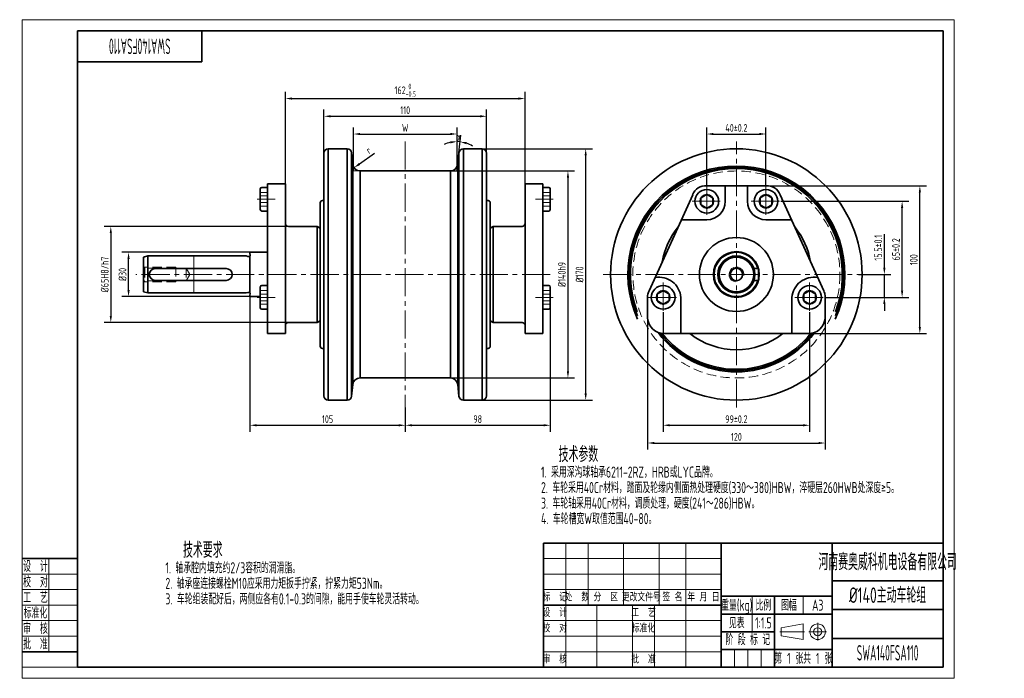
# Model space of a CAD drawing. Header units: millimetres. Extents: x -2 to 664, y 0 to 446.
import ezdxf
from ezdxf.enums import TextEntityAlignment as Align

# ---------------------------------------------------------------- set-up
doc = ezdxf.new("R2010")
doc.units = ezdxf.units.MM
doc.linetypes.add('CENTER2', pattern=[28.575, 19.05, -3.175, 3.175, -3.175])
doc.linetypes.add('DASHED2', pattern=[9.525, 6.35, -3.175])
doc.layers.get('Defpoints').update_dxf_attribs({"lineweight": 18})
for name, color, linetype, lineweight in [('01.1', 1, 'Continuous', 18), ('01.2', 7, 'Continuous', 35), ('01.T', 3, 'Continuous', 18), ('02.1', 2, 'DASHED2', 18), ('04.1', 4, 'CENTER2', 18)]:
    doc.layers.add(name, color=color, linetype=linetype, lineweight=lineweight)
doc.styles.get("Standard").update_dxf_attribs({"font": 'isocp.shx', "width": 0.707, "bigfont": 'gbcbig.shx'})
doc.dimstyles.new('Tech_1.5', dxfattribs={"dimscale": 1.5, "dimtxt": 3.5, "dimasz": 3, "dimexe": 3, "dimexo": 0, "dimgap": 1, "dimtad": 1, "dimdec": 3, "dimdsep": 46, "dimtxsty": 'Standard', "dimcen": 0, "dimclrd": 1, "dimclre": 1, "dimclrt": 3, "dimazin": 2, "dimtfac": 1, "dimtdec": 3, "dimtmove": 0, "dimatfit": 0, "dimfxl": 0, "dimarcsym": 0})
doc.dimstyles.new('Tech_1.5$2', dxfattribs={"dimscale": 1.5, "dimtxt": 3.5, "dimasz": 3, "dimexe": 3, "dimexo": 0, "dimgap": 1, "dimtad": 1, "dimtih": 1, "dimtoh": 1, "dimdec": 3, "dimdsep": 46, "dimtxsty": 'Standard', "dimcen": 0, "dimclrd": 1, "dimclre": 1, "dimclrt": 3, "dimazin": 2, "dimtfac": 1, "dimtdec": 3, "dimtmove": 0, "dimatfit": 0, "dimfxl": 0, "dimarcsym": 0})

# ---------------------------------------------------------------- blocks, each defined once
blk = doc.blocks.new('A$C378E2D00')
at = {"layer": '01.1'}
for p, q in [((0, 297), (0, 0)), ((420, 297), (0, 297)), ((420, 0), (420, 297)), ((12, 54), (12, 12)), ((25, 47), (0, 47)), ((25, 40), (0, 40)), ((25, 33), (0, 33)), ((25, 26), (0, 26)), ((25, 19), (0, 19)), ((25, 5), (0, 5)), ((0, 0), (420, 0))]:
    blk.add_line(p, q, dxfattribs=at)
at = {"layer": '01.2'}
for p, q in [((415, 292), (25, 292)), ((25, 292), (25, 5)), ((81, 292), (81, 278)), ((415, 5), (415, 292)), ((81, 278), (25, 278)), ((25, 54), (0, 54)), ((25, 12), (0, 12)), ((25, 5), (415, 5))]:
    blk.add_line(p, q, dxfattribs=at)
at = {"layer": '01.T', "width": 0.707}
for s, p in [('设  计', (6, 50.5)), ('校  对', (6, 43.5)), ('工  艺', (6, 36.5)), ('标准化', (6, 29.5)), ('审  核', (6, 22.5)), ('批  准', (6, 15.5))]:
    blk.add_text(s, height=5, dxfattribs=at).set_placement(p, align=Align.MIDDLE_CENTER)
blk = doc.blocks.new('A$C6AAB7862')
at = {"layer": '01.1'}
for p, q in [((-16.5, 1.83), (-6.5, 3.5)), ((-16.5, 1.83), (-16.5, -1.83)), ((-6.5, 3.5), (-6.5, -3.5)), ((-16.5, -1.83), (-6.5, -3.5))]:
    blk.add_line(p, q, dxfattribs=at)
for radius in [3.5, 1.83]:
    blk.add_circle((0, 0), radius, dxfattribs=at)
at = {"layer": '04.1'}
for p, q in [((-17, 0), (-6, 0)), ((-4, 0), (4, 0)), ((0, 4), (0, -4))]:
    blk.add_line(p, q, dxfattribs=at)
blk = doc.blocks.new('A$C4DBB3281')
at = {"layer": '01.1'}
for p, q in [((-255, 84), (-255, 42)), ((-240, 84), (-240, 42)), ((-216, 84), (-216, 42)), ((-192, 84), (-192, 42)), ((-174, 84), (-174, 0)), ((-270, 73.5), (-150, 73.5)), ((-270, 63), (-150, 63)), ((-270, 52.5), (-150, 52.5)), ((-129, 48), (-129, 24)), ((-94.5, 48), (-94.5, 36)), ((-255, 42), (-255, 0)), ((-234, 42), (-234, 0)), ((-210, 42), (-210, 0)), ((-195, 42), (-195, 0)), ((-270, 31.5), (-150, 31.5)), ((-270, 21), (-150, 21)), ((-270, 10.5), (-150, 10.5)), ((-141, 0), (-141, 12)), ((-132, 0), (-132, 12)), ((-123, 0), (-123, 12))]:
    blk.add_line(p, q, dxfattribs=at)
at = {"layer": '01.2'}
for p, q in [((-270, 84), (0, 84)), ((-270, 84), (-270, 0)), ((-150, 0), (-150, 84)), ((-75, 0), (-75, 84)), ((0, 84), (0, 0)), ((-75, 58.5), (0, 58.5)), ((-150, 48), (-75, 48)), ((-114, 0), (-114, 48)), ((-270, 42), (-150, 42)), ((-150, 36), (-75, 36)), ((-75, 39), (0, 39)), ((-150, 24), (-114, 24)), ((-75, 19.5), (0, 19.5)), ((-150, 12), (-75, 12)), ((-270, 0), (0, 0))]:
    blk.add_line(p, q, dxfattribs=at)
at = {"layer": '01.2', "xscale": 1.5, "yscale": 1.5, "zscale": 1.5}
blk.add_blockref('A$C6AAB7862', (-84.75, 24), dxfattribs=at)
at = {"layer": '01.T'}
for s, height, width, p in [('河南赛奥威科机电设备有限公司', 11.25, 0.625, (-37.5, 71.25)), ('重量(kg)', 7.5, 0.707, (-139.5, 42)), ('比例', 7.5, 0.707, (-121.5, 42)), ('图幅', 7.5, 0.707, (-104.25, 42)), ('A3', 7.5, 0.707, (-84.75, 42)), ('阶 段 标 记', 7.5, 0.707, (-132, 18.75)), ('第   张', 7.5, 0.707, (-104.25, 6)), ('共   张', 7.5, 0.707, (-84.75, 6))]:
    blk.add_text(s, height=height, dxfattribs=dict(at, width=width)).set_placement(p, align=Align.MIDDLE_CENTER)
for s, p in [('标  记', (-262.5, 47.25)), ('处  数', (-247.5, 47.25)), ('分  区', (-228, 47.25)), ('更改文件号', (-204, 47.25)), ('签 名', (-183, 47.25)), ('年 月 日', (-162, 47.25)), ('设  计', (-262.5, 36.75)), ('工  艺', (-202.5, 36.75)), ('校  对', (-262.5, 26.25)), ('标准化', (-202.5, 26.25)), ('审  核', (-262.5, 5.25)), ('批  准', (-202.5, 5.25))]:
    blk.add_text(s, height=5.25, dxfattribs=at).set_placement(p, align=Align.MIDDLE_CENTER)
blk = doc.blocks.new('*D4')
at = {"layer": '01.1', "color": 1, "lineweight": -2}
for p, q in [((223.92, 343.16), (223.92, 372.66)), ((228.42, 368.16), (289.42, 368.16)), ((293.92, 343.16), (293.92, 372.66))]:
    blk.add_line(p, q, dxfattribs=at)
at = {"layer": '01.1', "color": 1}
for points in [[(228.42, 368.91), (228.42, 367.41), (223.92, 368.16)], [(289.42, 368.91), (289.42, 367.41), (293.92, 368.16)]]:
    blk.add_solid(points, dxfattribs=at)
at = {"layer": 'Defpoints', "color": 0}
for p in [(293.92, 368.16), (223.92, 343.16), (293.92, 343.16)]:
    blk.add_point(p, dxfattribs=at)
at = {"layer": '01.1', "color": 3, "insert": (258.92, 372.28), "char_height": 5.25, "attachment_point": 5}
blk.add_mtext('W', dxfattribs=at)
blk = doc.blocks.new('*D5')
at = {"layer": '01.1', "color": 1, "lineweight": -2}
for p, q in [((203.92, 355.16), (203.92, 384.66)), ((208.42, 380.16), (309.42, 380.16)), ((313.92, 355.16), (313.92, 384.66))]:
    blk.add_line(p, q, dxfattribs=at)
at = {"layer": '01.1', "color": 1}
for points in [[(208.42, 380.91), (208.42, 379.41), (203.92, 380.16)], [(309.42, 380.91), (309.42, 379.41), (313.92, 380.16)]]:
    blk.add_solid(points, dxfattribs=at)
at = {"layer": 'Defpoints', "color": 0}
for p in [(313.92, 380.16), (203.92, 355.16), (313.92, 355.16)]:
    blk.add_point(p, dxfattribs=at)
at = {"layer": '01.1', "color": 3, "insert": (258.92, 384.28), "char_height": 5.25, "attachment_point": 5}
blk.add_mtext('110', dxfattribs=at)
blk = doc.blocks.new('*D6')
at = {"layer": '01.1', "color": 1, "lineweight": -2}
for p, q in [((177.92, 334.55), (177.92, 396.66)), ((339.92, 334.55), (339.92, 396.66)), ((182.42, 392.16), (335.42, 392.16))]:
    blk.add_line(p, q, dxfattribs=at)
at = {"layer": '01.1', "color": 1}
for points in [[(182.42, 392.91), (182.42, 391.41), (177.92, 392.16)], [(335.42, 392.91), (335.42, 391.41), (339.92, 392.16)]]:
    blk.add_solid(points, dxfattribs=at)
at = {"layer": 'Defpoints', "color": 0}
for p in [(339.92, 392.16), (177.92, 334.55), (339.92, 334.55)]:
    blk.add_point(p, dxfattribs=at)
at = {"layer": '01.1', "color": 3, "insert": (258.92, 397.75), "char_height": 5.25, "attachment_point": 5}
blk.add_mtext('\\A1;162{\\H0.7x;\\S 0^ -0.5;}', dxfattribs=at)
blk = doc.blocks.new('*D7')
at = {"layer": '01.1', "color": 1, "lineweight": -2}
blk.add_line((238.18, 354.88), (228.01, 347.88), dxfattribs=at)
at = {"layer": '01.1', "color": 1}
blk.add_solid([(227.59, 348.49), (228.44, 347.26), (224.31, 345.32)], dxfattribs=at)
at = {"layer": 'Defpoints', "color": 0}
for p in [(228.43, 348.16), (224.31, 345.32)]:
    blk.add_point(p, dxfattribs=at)
at = {"layer": '01.1', "color": 3, "insert": (234.15, 357.11), "char_height": 5.25, "attachment_point": 5, "rotation": 34.53744}
blk.add_mtext('r', dxfattribs=at)
blk = doc.blocks.new('*D8')
at = {"layer": '01.1', "color": 1, "lineweight": -2}
for p, q in [((293.92, 358.16), (293.92, 367.55)), ((295.22, 355.47), (296.47, 367.41))]:
    blk.add_line(p, q, dxfattribs=at)
for start, end in [(102.99191, 115.98381), (84, 90), (58.01619, 71.00809)]:
    blk.add_arc((293.92, 343.16), 19.89, start, end, dxfattribs=at)
at = {"layer": '01.1', "color": 1}
for points in [[(289.37, 363.28), (289.54, 361.79), (293.92, 363.05)], [(300.23, 361.23), (300.56, 362.7), (296, 362.94)]]:
    blk.add_solid(points, dxfattribs=at)
at = {"layer": 'Defpoints', "color": 0}
for p in [(295.31, 363), (293.92, 358.16), (295.22, 355.47), (294.39, 347.64), (293.92, 343.16)]:
    blk.add_point(p, dxfattribs=at)
at = {"layer": '01.1', "color": 3, "insert": (294.89, 366.42), "char_height": 5.25, "attachment_point": 5}
blk.add_mtext('α', dxfattribs=at)
blk = doc.blocks.new('*D9')
at = {"layer": '01.1', "color": 1, "lineweight": -2}
for p, q in [((462.78, 332.66), (462.78, 372.66)), ((467.28, 368.16), (498.28, 368.16)), ((502.78, 332.66), (502.78, 372.66))]:
    blk.add_line(p, q, dxfattribs=at)
at = {"layer": '01.1', "color": 1}
for points in [[(467.28, 368.91), (467.28, 367.41), (462.78, 368.16)], [(498.28, 368.91), (498.28, 367.41), (502.78, 368.16)]]:
    blk.add_solid(points, dxfattribs=at)
at = {"layer": 'Defpoints', "color": 0}
for p in [(502.78, 368.16), (462.78, 332.66), (502.78, 332.66)]:
    blk.add_point(p, dxfattribs=at)
at = {"layer": '01.1', "color": 3, "insert": (482.78, 372.29), "char_height": 5.25, "attachment_point": 5}
blk.add_mtext('40%%p0.2', dxfattribs=at)
blk = doc.blocks.new('*D10')
at = {"layer": '01.1', "color": 1, "lineweight": -2}
for p, q in [((582.78, 277.66), (582.78, 300.38)), ((565.28, 273.16), (587.28, 273.16)), ((582.78, 257.66), (582.78, 273.16)), ((542.28, 257.66), (587.28, 257.66)), ((582.78, 253.16), (582.78, 248.66))]:
    blk.add_line(p, q, dxfattribs=at)
at = {"layer": '01.1', "color": 1}
for points in [[(582.03, 277.66), (583.53, 277.66), (582.78, 273.16)], [(582.03, 253.16), (583.53, 253.16), (582.78, 257.66)]]:
    blk.add_solid(points, dxfattribs=at)
at = {"layer": 'Defpoints', "color": 0}
for p in [(565.28, 273.16), (582.78, 273.16), (542.28, 257.66)]:
    blk.add_point(p, dxfattribs=at)
at = {"layer": '01.1', "color": 3, "insert": (578.65, 291.27), "char_height": 5.25, "attachment_point": 5, "rotation": 90}
blk.add_mtext('15.5%%p0.1', dxfattribs=at)
blk = doc.blocks.new('*D11')
at = {"layer": '01.1', "color": 1, "lineweight": -2}
for p, q in [((512.78, 322.66), (599.28, 322.66)), ((594.78, 262.16), (594.78, 318.16)), ((542.28, 257.66), (599.28, 257.66))]:
    blk.add_line(p, q, dxfattribs=at)
at = {"layer": '01.1', "color": 1}
for points in [[(594.03, 318.16), (595.53, 318.16), (594.78, 322.66)], [(594.03, 262.16), (595.53, 262.16), (594.78, 257.66)]]:
    blk.add_solid(points, dxfattribs=at)
at = {"layer": 'Defpoints', "color": 0}
for p in [(512.78, 322.66), (594.78, 322.66), (542.28, 257.66)]:
    blk.add_point(p, dxfattribs=at)
at = {"layer": '01.1', "color": 3, "insert": (590.65, 290.16), "char_height": 5.25, "attachment_point": 5, "rotation": 90}
blk.add_mtext('65%%p0.2', dxfattribs=at)
blk = doc.blocks.new('*D12')
at = {"layer": '01.1', "color": 1, "lineweight": -2}
for p, q in [((422.78, 258.8), (422.78, 154.66)), ((542.78, 258.8), (542.78, 154.66)), ((427.28, 159.16), (538.28, 159.16))]:
    blk.add_line(p, q, dxfattribs=at)
at = {"layer": '01.1', "color": 1}
for points in [[(427.28, 159.91), (427.28, 158.41), (422.78, 159.16)], [(538.28, 159.91), (538.28, 158.41), (542.78, 159.16)]]:
    blk.add_solid(points, dxfattribs=at)
at = {"layer": 'Defpoints', "color": 0}
for p in [(422.78, 258.8), (542.78, 258.8), (542.78, 159.16)]:
    blk.add_point(p, dxfattribs=at)
at = {"layer": '01.1', "color": 3, "insert": (482.78, 163.29), "char_height": 5.25, "attachment_point": 5}
blk.add_mtext('120', dxfattribs=at)
blk = doc.blocks.new('*D13')
at = {"layer": '01.1', "color": 1, "lineweight": -2}
for p, q in [((433.28, 247.66), (433.28, 166.66)), ((532.28, 247.66), (532.28, 166.66)), ((437.78, 171.16), (527.78, 171.16))]:
    blk.add_line(p, q, dxfattribs=at)
at = {"layer": '01.1', "color": 1}
for points in [[(437.78, 171.91), (437.78, 170.41), (433.28, 171.16)], [(527.78, 171.91), (527.78, 170.41), (532.28, 171.16)]]:
    blk.add_solid(points, dxfattribs=at)
at = {"layer": 'Defpoints', "color": 0}
for p in [(433.28, 247.66), (532.28, 247.66), (532.28, 171.16)]:
    blk.add_point(p, dxfattribs=at)
at = {"layer": '01.1', "color": 3, "insert": (482.78, 175.29), "char_height": 5.25, "attachment_point": 5}
blk.add_mtext('99%%p0.2', dxfattribs=at)
blk = doc.blocks.new('*D14')
at = {"layer": '01.1', "color": 1, "lineweight": -2}
for p, q in [((493, 333.16), (611.28, 333.16)), ((606.78, 237.66), (606.78, 328.66)), ((525.4, 233.16), (611.28, 233.16))]:
    blk.add_line(p, q, dxfattribs=at)
at = {"layer": '01.1', "color": 1}
for points in [[(606.03, 328.66), (607.53, 328.66), (606.78, 333.16)], [(606.03, 237.66), (607.53, 237.66), (606.78, 233.16)]]:
    blk.add_solid(points, dxfattribs=at)
at = {"layer": 'Defpoints', "color": 0}
for p in [(493, 333.16), (606.78, 333.16), (525.4, 233.16)]:
    blk.add_point(p, dxfattribs=at)
at = {"layer": '01.1', "color": 3, "insert": (602.65, 283.16), "char_height": 5.25, "attachment_point": 5, "rotation": 90}
blk.add_mtext('100', dxfattribs=at)
blk = doc.blocks.new('*D15')
at = {"layer": '01.1', "color": 1, "lineweight": -2}
for p, q in [((289.42, 343.16), (373.42, 343.16)), ((368.92, 338.66), (368.92, 207.66)), ((289.42, 203.16), (373.42, 203.16))]:
    blk.add_line(p, q, dxfattribs=at)
at = {"layer": '01.1', "color": 1}
for points in [[(368.17, 338.66), (369.67, 338.66), (368.92, 343.16)], [(368.17, 207.66), (369.67, 207.66), (368.92, 203.16)]]:
    blk.add_solid(points, dxfattribs=at)
at = {"layer": 'Defpoints', "color": 0}
for p in [(289.42, 343.16), (289.42, 203.16), (368.92, 203.16)]:
    blk.add_point(p, dxfattribs=at)
at = {"layer": '01.1', "color": 3, "insert": (364.8, 273.16), "char_height": 5.25, "attachment_point": 5, "rotation": 90}
blk.add_mtext('%%c140h9', dxfattribs=at)
blk = doc.blocks.new('*D16')
at = {"layer": '01.1', "color": 1, "lineweight": -2}
for p, q in [((310.92, 358.16), (385.42, 358.16)), ((380.92, 192.66), (380.92, 353.66)), ((310.92, 188.16), (385.42, 188.16))]:
    blk.add_line(p, q, dxfattribs=at)
at = {"layer": '01.1', "color": 1}
for points in [[(380.17, 353.66), (381.67, 353.66), (380.92, 358.16)], [(380.17, 192.66), (381.67, 192.66), (380.92, 188.16)]]:
    blk.add_solid(points, dxfattribs=at)
at = {"layer": 'Defpoints', "color": 0}
for p in [(310.92, 358.16), (380.92, 358.16), (310.92, 188.16)]:
    blk.add_point(p, dxfattribs=at)
at = {"layer": '01.1', "color": 3, "insert": (376.8, 273.16), "char_height": 5.25, "attachment_point": 5, "rotation": 90}
blk.add_mtext('%%c170', dxfattribs=at)
blk = doc.blocks.new('*D17')
at = {"layer": '01.1', "color": 1, "lineweight": -2}
for p, q in [((153.92, 258.16), (153.92, 166.66)), ((258.92, 183.16), (258.92, 166.66)), ((158.42, 171.16), (254.42, 171.16))]:
    blk.add_line(p, q, dxfattribs=at)
at = {"layer": '01.1', "color": 1}
for points in [[(158.42, 171.91), (158.42, 170.41), (153.92, 171.16)], [(254.42, 171.91), (254.42, 170.41), (258.92, 171.16)]]:
    blk.add_solid(points, dxfattribs=at)
at = {"layer": 'Defpoints', "color": 0}
for p in [(153.92, 258.16), (258.92, 183.16), (258.92, 171.16)]:
    blk.add_point(p, dxfattribs=at)
at = {"layer": '01.1', "color": 3, "insert": (206.42, 175.28), "char_height": 5.25, "attachment_point": 5}
blk.add_mtext('105', dxfattribs=at)
blk = doc.blocks.new('*D18')
at = {"layer": '01.1', "color": 1, "lineweight": -2}
for p, q in [((356.92, 250.66), (356.92, 166.66)), ((258.92, 183.16), (258.92, 166.66)), ((263.42, 171.16), (352.42, 171.16))]:
    blk.add_line(p, q, dxfattribs=at)
at = {"layer": '01.1', "color": 1}
for points in [[(263.42, 171.91), (263.42, 170.41), (258.92, 171.16)], [(352.42, 171.91), (352.42, 170.41), (356.92, 171.16)]]:
    blk.add_solid(points, dxfattribs=at)
at = {"layer": 'Defpoints', "color": 0}
for p in [(356.92, 250.66), (258.92, 183.16), (356.92, 171.16)]:
    blk.add_point(p, dxfattribs=at)
at = {"layer": '01.1', "color": 3, "insert": (307.92, 175.28), "char_height": 5.25, "attachment_point": 5}
blk.add_mtext('98', dxfattribs=at)
blk = doc.blocks.new('*D19')
at = {"layer": '01.1', "color": 1, "lineweight": -2}
for p, q in [((153.92, 288.16), (67.42, 288.16)), ((71.92, 262.66), (71.92, 283.66)), ((153.92, 258.16), (67.42, 258.16))]:
    blk.add_line(p, q, dxfattribs=at)
at = {"layer": '01.1', "color": 1}
for points in [[(71.17, 283.66), (72.67, 283.66), (71.92, 288.16)], [(71.17, 262.66), (72.67, 262.66), (71.92, 258.16)]]:
    blk.add_solid(points, dxfattribs=at)
at = {"layer": 'Defpoints', "color": 0}
for p in [(71.92, 288.16), (153.92, 288.16), (153.92, 258.16)]:
    blk.add_point(p, dxfattribs=at)
at = {"layer": '01.1', "color": 3, "insert": (67.8, 273.16), "char_height": 5.25, "attachment_point": 5, "rotation": 90}
blk.add_mtext('%%c30', dxfattribs=at)
blk = doc.blocks.new('*D20')
at = {"layer": '01.1', "color": 1, "lineweight": -2}
for p, q in [((179.92, 305.66), (55.42, 305.66)), ((59.92, 301.16), (59.92, 245.16)), ((179.92, 240.66), (55.42, 240.66))]:
    blk.add_line(p, q, dxfattribs=at)
at = {"layer": '01.1', "color": 1}
for points in [[(59.17, 301.16), (60.67, 301.16), (59.92, 305.66)], [(59.17, 245.16), (60.67, 245.16), (59.92, 240.66)]]:
    blk.add_solid(points, dxfattribs=at)
at = {"layer": 'Defpoints', "color": 0}
for p in [(179.92, 305.66), (59.92, 240.66), (179.92, 240.66)]:
    blk.add_point(p, dxfattribs=at)
at = {"layer": '01.1', "color": 3, "insert": (55.8, 273.16), "char_height": 5.25, "attachment_point": 5, "rotation": 90}
blk.add_mtext('%%c65H8/h7', dxfattribs=at)
blk = doc.blocks.new('A$C784E4AD6')
at = {"layer": '01.2'}
for p, q in [((-55, 82), (-55, -82)), ((-52, -85), (-52, 85)), ((-52, 85), (-39.28, 85)), ((-39.28, -85), (-39.28, 85)), ((-36.29, -82.31), (-36.29, 82.31)), ((-35.47, 74.48), (-36.29, 82.31)), ((35.47, 74.48), (36.29, 82.31)), ((36.29, -82.31), (36.29, 82.31)), ((39.28, -85), (39.28, 85)), ((52, 85), (39.28, 85)), ((52, -85), (52, 85)), ((55, 82), (55, -82)), ((-35.47, -74.48), (-35.47, 74.48)), ((35.47, -74.48), (35.47, 74.48)), ((-30.5, -70), (-30.5, 70)), ((-30.5, 70), (30.5, 70)), ((30.5, -70), (30.5, 70)), ((-81, 61.39), (-93, 61.39)), ((-93, 61.39), (-93, -40)), ((-81, 61.39), (-81, -40)), ((81, 61.39), (81, -40)), ((81, 61.39), (93, 61.39)), ((93, 61.39), (93, -40)), ((-98, 57.89), (-98, 43.89)), ((-97, 58.89), (-93, 58.89)), ((-93, 58.89), (-93, 42.89)), ((97, 58.89), (93, 58.89)), ((93, 58.89), (93, 42.89)), ((98, 57.89), (98, 43.89)), ((-57.5, 48.5), (-57.5, -48.5)), ((-56, 50), (-55, 50)), ((56, 50), (55, 50)), ((57.5, 48.5), (57.5, -48.5)), ((-97, 42.89), (-93, 42.89)), ((97, 42.89), (93, 42.89)), ((-59.5, 32.5), (-79, 32.5)), ((-59.5, 32.5), (-59.5, -32.5)), ((-59.5, 32.5), (-57.5, 31.35)), ((-57.5, -31.35), (-57.5, 31.35)), ((59.5, 32.5), (57.5, 31.35)), ((57.5, -31.35), (57.5, 31.35)), ((59.5, 32.5), (59.5, -32.5)), ((59.5, 32.5), (79, 32.5)), ((-105, 15), (-93, 15)), ((-105, 15), (-105, 14.3)), ((-105, 14.3), (-104.8, 12.88)), ((-174, 12.5), (-177, 11.7)), ((-177, 11.7), (-177, -11.7)), ((-107.5, 12.5), (-174, 12.5)), ((-174, 12.5), (-174, -12.5)), ((-107.5, 12.5), (-106.46, 12.22)), ((-105.4, 12.2), (-106.3, 12.2)), ((-105, 12.35), (-105, -12.35)), ((-104.8, 12.88), (-104.8, 12.8)), ((-121, 4), (-169, 4)), ((-121, -4), (-169, -4)), ((-174, -12.5), (-177, -11.7)), ((-107.5, -12.5), (-174, -12.5)), ((-107.5, -12.5), (-106.46, -12.22)), ((-105.4, -12.2), (-106.3, -12.2)), ((-105, -14.3), (-104.8, -12.88)), ((-104.8, -12.88), (-104.8, -12.8)), ((-98, -8.5), (-98, -22.5)), ((-97, -7.5), (-93, -7.5)), ((-93, -7.5), (-93, -23.5)), ((97, -7.5), (93, -7.5)), ((93, -7.5), (93, -23.5)), ((98, -8.5), (98, -22.5)), ((-105, -14.3), (-105, -15)), ((-105, -15), (-98, -15)), ((-97, -23.5), (-93, -23.5)), ((97, -23.5), (93, -23.5)), ((-59.5, -32.5), (-79, -32.5)), ((-59.5, -32.5), (-57.5, -31.35)), ((59.5, -32.5), (57.5, -31.35)), ((59.5, -32.5), (79, -32.5)), ((-81, -40), (-93, -40)), ((81, -40), (93, -40)), ((-56, -50), (-55, -50)), ((56, -50), (55, -50)), ((-30.5, -70), (30.5, -70)), ((-35.47, -74.48), (-36.29, -82.31)), ((35.47, -74.48), (36.29, -82.31)), ((-52, -85), (-39.28, -85)), ((52, -85), (39.28, -85))]:
    blk.add_line(p, q, dxfattribs=at)
for centre, radius, start, end in [((-52, 82), 3, 90, 180), ((-39.28, 82), 3, 6, 90), ((39.28, 82), 3, 90, 174), ((52, 82), 3, 0, 90), ((-30.5, 75), 5, 186, 270), ((30.5, 75), 5, 270, 354), ((-97, 57.89), 1, 90, 180), ((97, 57.89), 1, 0, 90), ((-56, 48.5), 1.5, 90, 180), ((56, 48.5), 1.5, 0, 90), ((-97, 43.89), 1, 180, 270), ((97, 43.89), 1, 270, 0), ((-79, 34.5), 2, 180, 270), ((79, 34.5), 2, 270, 0), ((-106.3, 12.8), 0.6, 255, 270), ((-105.4, 12.8), 0.6, 270, 0), ((-169, 0), 4, 90, 270), ((-121, 0), 4, 270, 90), ((-106.3, -12.8), 0.6, 90, 105), ((-105.4, -12.8), 0.6, 360, 90), ((-97, -8.5), 1, 90, 180), ((97, -8.5), 1, 0, 90), ((-97, -22.5), 1, 180, 270), ((97, -22.5), 1, 270, 0), ((-79, -34.5), 2, 90, 180), ((79, -34.5), 2, 0, 90), ((-56, -48.5), 1.5, 180, 270), ((56, -48.5), 1.5, 270, 0), ((-30.5, -75), 5, 90, 174), ((30.5, -75), 5, 6, 90), ((-52, -82), 3, 180, 270), ((-39.28, -82), 3, 270, 354), ((39.28, -82), 3, 186, 270), ((52, -82), 3, 270, 0)]:
    blk.add_arc(centre, radius, start, end, dxfattribs=at)
at = {"layer": '02.1'}
for p, q in [((-93, 55.46), (-98, 55.46)), ((93, 55.46), (98, 55.46)), ((-93, 53.18), (-98, 53.18)), ((-93, 48.6), (-98, 48.6)), ((93, 53.18), (98, 53.18)), ((93, 48.6), (98, 48.6)), ((-93, 46.31), (-98, 46.31)), ((93, 46.31), (98, 46.31)), ((-177, 5.19), (-176, 4.19)), ((-155, 5), (-176.81, 5)), ((-148, 4.19), (-176, 4.19)), ((-176, 4.19), (-176, -4.19)), ((-155, 5), (-155, -5)), ((-148, 4.19), (-148, -4.19)), ((-148, 4.19), (-145.58, 0)), ((-145.58, 0), (-148, -4.19)), ((-177, -5.19), (-176, -4.19)), ((-155, -5), (-176.81, -5)), ((-148, -4.19), (-176, -4.19)), ((-93, -10.93), (-98, -10.93)), ((-93, -13.21), (-98, -13.21)), ((93, -10.93), (98, -10.93)), ((93, -13.21), (98, -13.21)), ((-93, -17.79), (-98, -17.79)), ((93, -17.79), (98, -17.79)), ((-93, -20.08), (-98, -20.08)), ((93, -20.08), (98, -20.08))]:
    blk.add_line(p, q, dxfattribs=at)
at = {"layer": '04.1'}
for p, q in [((0, 90), (0, -90)), ((-100, 50.89), (-88, 50.89)), ((100, 50.89), (88, 50.89)), ((98, 0), (-182, 0)), ((-100, -15.5), (-88, -15.5)), ((100, -15.5), (88, -15.5))]:
    blk.add_line(p, q, dxfattribs=at)
blk = doc.blocks.new('A$C0B722A73')
at = {"layer": '01.2'}
for p, q in [((-20, 60), (20, 60)), ((-7.5, 49.5), (-7.5, 60)), ((7.5, 49.5), (7.5, 60)), ((-29.56, 53.84), (-59.06, -11.16)), ((-20.14, 54.04), (-23.86, 51.89)), ((-16.14, 51.89), (-19.86, 54.04)), ((19.86, 54.04), (16.14, 51.89)), ((23.86, 51.89), (20.14, 54.04)), ((29.56, 53.84), (59.06, -11.16)), ((-24, 51.65), (-24, 47.35)), ((-23.86, 47.11), (-20.14, 44.96)), ((-19.86, 44.96), (-16.14, 47.11)), ((-16, 47.35), (-16, 51.65)), ((16, 51.65), (16, 47.35)), ((16.14, 47.11), (19.86, 44.96)), ((20.14, 44.96), (23.86, 47.11)), ((24, 47.35), (24, 51.65)), ((-20, 37), (-37.2, 37)), ((20, 37), (37.2, 37)), ((14.74, 4), (11.88, 4)), ((15.04, 3.7), (15.04, -3.7)), ((14.74, -4), (11.88, -4)), ((-49.64, -10.96), (-53.36, -13.11)), ((-45.64, -13.11), (-49.36, -10.96)), ((49.36, -10.96), (45.64, -13.11)), ((53.36, -13.11), (49.64, -10.96)), ((-60, -14.2), (-60, -29.5)), ((-53.5, -13.35), (-53.5, -17.65)), ((-53.36, -17.89), (-49.64, -20.04)), ((-49.36, -20.04), (-45.64, -17.89)), ((-45.5, -17.65), (-45.5, -13.35)), ((-37.5, -15.5), (-37.5, -40)), ((37.5, -15.5), (37.5, -40)), ((45.5, -13.35), (45.5, -17.65)), ((45.64, -17.89), (49.36, -20.04)), ((49.64, -20.04), (53.36, -17.89)), ((53.5, -17.65), (53.5, -13.35)), ((60, -14.2), (60, -29.5)), ((-48.69, -40), (48.69, -40))]:
    blk.add_line(p, q, dxfattribs=at)
for centre, radius in [((0, 0), 85), ((-20, 49.5), 8), ((-20, 49.5), 4.58), ((20, 49.5), 8), ((20, 49.5), 4.58), ((0, 0), 25), ((0, 0), 15.5), ((0, 0), 12.54), ((0, 0), 11.7), ((0, 0), 4.19), ((-49.5, -15.5), 8), ((-49.5, -15.5), 4.58), ((49.5, -15.5), 8), ((49.5, -15.5), 4.58)]:
    blk.add_circle(centre, radius, dxfattribs=at)
for centre, radius, start, end in [((0, 0), 73.37, 335.63558, 204.36442), ((0, 0), 72.5, 337.38014, 202.61986), ((0, 0), 71.63, 339.31582, 200.68418), ((-20.7, 50.58), 9.44, 85.77051, 159.81875), ((20.7, 50.58), 9.44, 20.18125, 94.22949), ((-20, 53.79), 0.283, 60, 120), ((20, 53.79), 0.283, 60, 120), ((-23.72, 51.65), 0.283, 120, 180), ((-23.72, 47.35), 0.283, 180, 240), ((-20, 49.5), 12.5, 270, 0), ((-16.28, 51.65), 0.283, 360, 60), ((-16.28, 47.35), 0.283, 300, 360), ((20, 49.5), 12.5, 180, 270), ((16.28, 51.65), 0.283, 120, 180), ((16.28, 47.35), 0.283, 180, 240), ((23.72, 51.65), 0.283, 360, 60), ((23.72, 47.35), 0.283, 300, 360), ((-20, 45.21), 0.283, 240, 300), ((20, 45.21), 0.283, 240, 300), ((0, 0), 50.87, 140.74866, 170.42986), ((0, 0), 50.87, 9.57014, 39.25134), ((0, 0), 15, 15.46601, 344.53399), ((14.74, 3.7), 0.3, 360, 90), ((-52.31, -16.75), 14.86, 4.83707, 100.27025), ((14.74, -3.7), 0.3, 270, 0), ((52.31, -16.75), 14.86, 79.72975, 175.16293), ((-52.49, -14.85), 7.53, 150.65578, 175.06652), ((-53.22, -13.35), 0.283, 120, 180), ((-49.5, -11.21), 0.283, 60, 120), ((-45.78, -13.35), 0.283, 360, 60), ((45.78, -13.35), 0.283, 120, 180), ((49.5, -11.21), 0.283, 60, 120), ((53.22, -13.35), 0.283, 360, 60), ((52.49, -14.85), 7.53, 4.93348, 29.34422), ((-53.22, -17.65), 0.283, 180, 240), ((-45.78, -17.65), 0.283, 300, 360), ((45.78, -17.65), 0.283, 180, 240), ((53.22, -17.65), 0.283, 300, 360), ((-49.5, -19.79), 0.283, 240, 300), ((49.5, -19.79), 0.283, 240, 300), ((-48.66, -28.63), 11.37, 184.39358, 270.14874), ((48.66, -28.63), 11.37, 269.85126, 355.60642), ((0, 0), 65.87, 216.84584, 323.15416), ((0, 0), 65, 217.79348, 322.20652), ((0, 0), 64.13, 218.56359, 321.43641), ((0, 0), 50.87, 231.84845, 308.15155)]:
    blk.add_arc(centre, radius, start, end, dxfattribs=at)
at = {"layer": '02.1'}
blk.add_circle((0, 0), 70, dxfattribs=at)
at = {"layer": '04.1'}
for p, q in [((0, -90), (0, 90)), ((-20, 59.5), (-20, 39.5)), ((20, 59.5), (20, 39.5)), ((-30, 49.5), (-10, 49.5)), ((10, 49.5), (30, 49.5)), ((-90, 0), (90, 0)), ((-49.5, -5.5), (-49.5, -25.5)), ((49.5, -5.5), (49.5, -25.5)), ((-59.5, -15.5), (-39.5, -15.5)), ((39.5, -15.5), (59.5, -15.5))]:
    blk.add_line(p, q, dxfattribs=at)

msp = doc.modelspace()

# ---------------------------------------------------------------- linework, layer by layer
at = {"layer": '01.1'}
for p, q in [((223.9239, 343.1596), (223.4533, 347.637)), ((293.9239, 343.1596), (294.3945, 347.637)), ((223.9239, 343.1596), (228.4259, 343.1596)), ((293.9239, 343.1596), (289.4219, 343.1596)), ((115.9239, 285.6596), (115.9239, 260.6596)), ((115.9239, 285.6596), (115.9239, 260.6596))]:
    msp.add_line(p, q, dxfattribs=at)
msp.add_arc((482.7782, 273.1596), 5, 351.4877472, 263.8236213, dxfattribs=at)

# ---------------------------------------------------------------- block references
at = {"layer": '01.1', "xscale": 1.5, "yscale": 1.5, "zscale": 1.5}
msp.add_blockref('A$C378E2D00', (0, 0), dxfattribs=at)
at = {"layer": '01.2'}
for name, p in [('A$C784E4AD6', (258.9239, 273.1596)), ('A$C0B722A73', (482.7782, 273.1596)), ('A$C4DBB3281', (622.5, 7.5))]:
    msp.add_blockref(name, p, dxfattribs=at)

# ---------------------------------------------------------------- texts
at = {"layer": '01.T', "width": 0.5}
msp.add_text('SWA140FSA110', height=10.5, rotation=180, dxfattribs=at).set_placement((79.5, 427.5), align=Align.MIDDLE_CENTER)
at = {"layer": '01.T', "width": 0.707}
for s, height, p in [('技术参数', 10.5, (362.6255, 151.5064)), ('1. 采用深沟球轴承6211-2RZ，HRB或LYC品牌。', 7.5, (350.6979, 139.5064)), ('2. 车轮采用40Cr材料，踏面及轮缘内侧面热处理硬度(330～380)HBW，淬硬层260HWB处深度≥5。', 7.5, (350.6979, 129.0064)), ('3. 车轮轴采用40Cr材料，调质处理，硬度(241～286)HBW。', 7.5, (350.6979, 118.5064)), ('4. 车轮槽宽W取值范围40-80。', 7.5, (350.6979, 108.0064)), ('技术要求', 10.5, (108.7328, 86.7514)), ('1. 轴承腔内填充约2/3容积的润滑脂。', 7.5, (96.8052, 74.7514)), ('2. 轴承座连接螺栓M10应采用力矩扳手拧紧，拧紧力矩53Nm。', 7.5, (96.8052, 64.2514)), ('3. 车轮组装配好后，两侧应各有0.1-0.3的间隙，能用手使车轮灵活转动。', 7.5, (96.8052, 53.7514))]:
    msp.add_text(s, height=height, dxfattribs=at).set_placement(p, align=Align.MIDDLE_LEFT)
at = {"layer": '01.T'}
for s, height, width, p in [('%%c140主动车轮组', 10.5, 0.707, (585, 56.25)), ('见表', 7.5, 0.707, (483, 37.5)), ('1:1.5', 7.5, 0.707, (501, 37.5)), ('SWA140FSA110', 10.5, 0.5, (585, 17.25)), ('1', 7.5, 0.707, (518.25, 13.5)), ('1', 7.5, 0.707, (537.75, 13.5))]:
    msp.add_text(s, height=height, dxfattribs=dict(at, width=width)).set_placement(p, align=Align.MIDDLE_CENTER)

# ---------------------------------------------------------------- dimensions: what is measured, and where the dimension line sits
at = {"layer": '01.1'}
for base, p1, p2, text, picture, middle in [((339.9239, 392.1596), (177.9239, 334.5476), (339.9239, 334.5476), '\\A1;<>{\\H0.7x;\\S 0^ -0.5;}', '*D6', (258.9239, 397.7491)), ((293.9239, 368.1596), (223.9239, 343.1596), (293.9239, 343.1596), 'W', '*D4', (258.9239, 372.2846)), ((502.7782, 368.1596), (462.7782, 332.6596), (502.7782, 332.6596), '<>%%p0.2', '*D9', (482.7782, 372.2852)), ((532.2782, 171.1596), (433.2782, 247.6596), (532.2782, 247.6596), '<>%%p0.2', '*D13', (482.7782, 175.2852))]:
    dim = msp.add_linear_dim(base=base, p1=p1, p2=p2, text=text, dimstyle='Tech_1.5', dxfattribs=at)
    dim.commit()
    dim.dimension.update_dxf_attribs({"geometry": picture, "text_midpoint": middle})
for base, p1, p2, picture, middle in [((313.9239, 380.1596), (203.9239, 355.1596), (313.9239, 355.1596), '*D5', (258.9239, 384.2846)), ((258.9239, 171.1596), (153.9239, 258.1596), (258.9239, 183.1596), '*D17', (206.4239, 175.2846)), ((542.7782, 159.1596), (422.7782, 258.7982), (542.7782, 258.7982), '*D12', (482.7782, 163.2852)), ((356.9239, 171.1596), (258.9239, 183.1596), (356.9239, 250.6596), '*D18', (307.9239, 175.2846))]:
    dim = msp.add_linear_dim(base=base, p1=p1, p2=p2, dimstyle='Tech_1.5', dxfattribs=at)
    dim.commit()
    dim.dimension.update_dxf_attribs({"geometry": picture, "text_midpoint": middle})
dim = msp.add_angular_dim_2l(base=(295.3112, 362.9993), line1=((294.3945, 347.637), (295.2181, 355.4732)), line2=((293.9239, 343.1596), (293.9239, 358.1596)), text='α', dimstyle='Tech_1.5$2', override={"dimtmove": 2}, dxfattribs=at)
dim.commit()
dim.dimension.update_dxf_attribs({"geometry": '*D8', "text_midpoint": (294.8871, 366.4209), "dimtype": 162})
dim = msp.add_radius_dim(center=(228.4259, 348.1596), mpoint=(224.3072, 345.3249), text='r', dimstyle='Tech_1.5', override={"dimtmove": 1}, dxfattribs=at)
dim.commit()
dim.dimension.update_dxf_attribs({"geometry": '*D7', "text_midpoint": (236.4896, 353.7094), "dimtype": 164})
for base, p1, p2, text, picture, middle in [((380.9239, 358.1596), (310.9239, 188.1596), (310.9239, 358.1596), '%%c<>', '*D16', (376.7989, 273.1596)), ((368.9239, 203.1596), (289.4219, 343.1596), (289.4219, 203.1596), '%%c<>h9', '*D15', (364.7989, 273.1596)), ((594.7782, 322.6596), (542.2782, 257.6596), (512.7782, 322.6596), '<>%%p0.2', '*D11', (590.6527, 290.1596)), ((59.9239, 240.6596), (179.9239, 305.6596), (179.9239, 240.6596), '%%c<>H8/h7', '*D20', (55.7989, 273.1596)), ((71.9239, 288.1596), (153.9239, 258.1596), (153.9239, 288.1596), '%%c<>', '*D19', (67.7989, 273.1596))]:
    dim = msp.add_linear_dim(base=base, p1=p1, p2=p2, angle=90, text=text, dimstyle='Tech_1.5', dxfattribs=at)
    dim.commit()
    dim.dimension.update_dxf_attribs({"geometry": picture, "text_midpoint": middle})
dim = msp.add_linear_dim(base=(606.7782, 333.1596), p1=(525.4021, 233.1596), p2=(493.0028, 333.1596), angle=90, dimstyle='Tech_1.5', dxfattribs=at)
dim.commit()
dim.dimension.update_dxf_attribs({"geometry": '*D14', "text_midpoint": (602.6532, 283.1596)})
dim = msp.add_linear_dim(base=(582.7782, 273.1596), p1=(542.2782, 257.6596), p2=(565.2782, 273.1596), angle=90, text='<>%%p0.1', dimstyle='Tech_1.5', dxfattribs=at)
dim.commit()
dim.dimension.update_dxf_attribs({"geometry": '*D10', "text_midpoint": (582.7782, 291.2687), "dimtype": 160})

doc.saveas('drawing.dxf')
